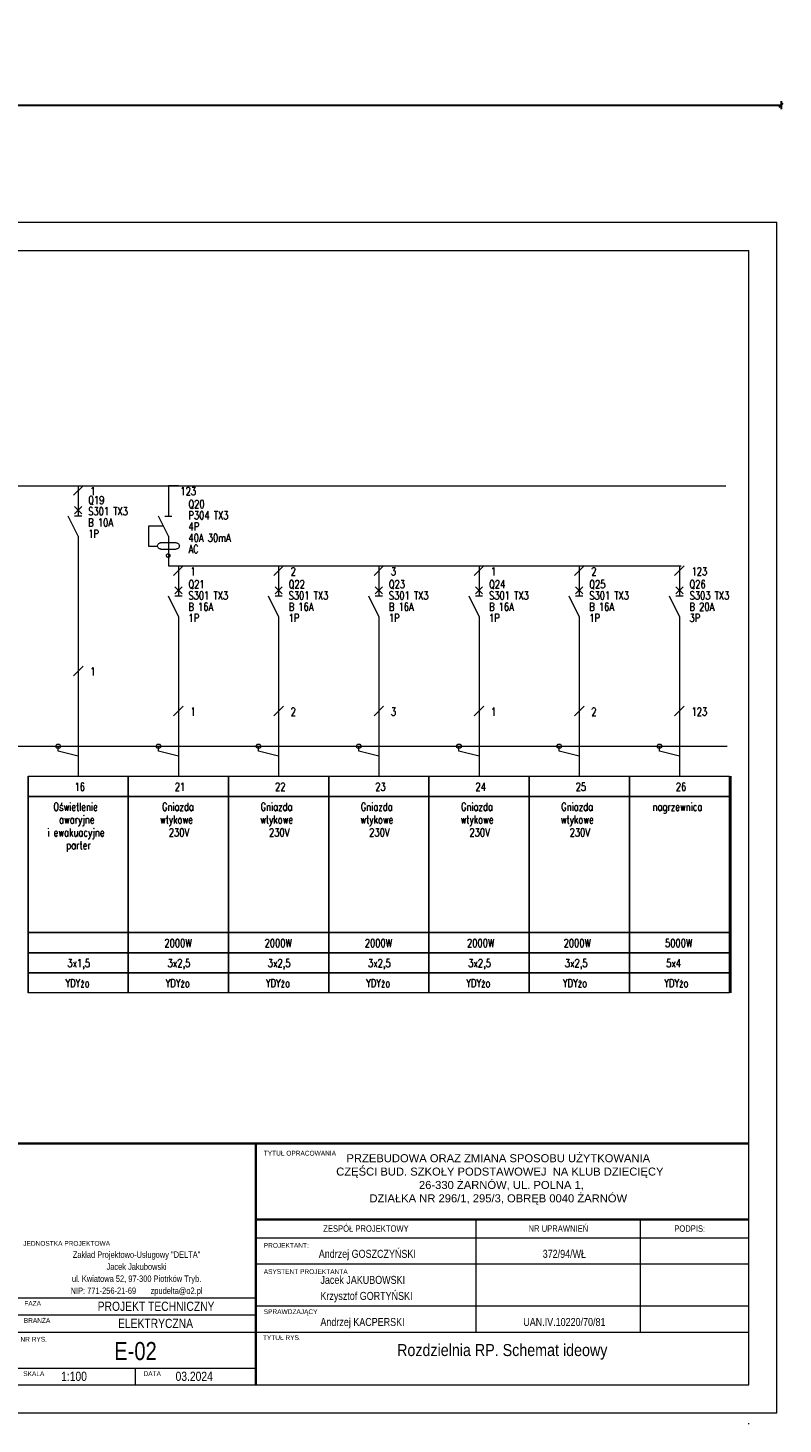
# Model space of a CAD drawing. Header units: millimetres. Extents: x 72202 to 304796, y 21658 to 519946.
# Tile 132 of 139: x 209280 to 211164, y 230971 to 234454. Entities that reach past the tile are written whole.
import ezdxf
from ezdxf.enums import TextEntityAlignment as Align

# ---------------------------------------------------------------- set-up
doc = ezdxf.new("R2010")
doc.units = ezdxf.units.MM
doc.layers.get('0').update_dxf_attribs({"color": 253})
doc.layers.get('Defpoints').update_dxf_attribs({"color": 253})
for name, color, linetype, lineweight in [('E zasilanie', 6, 'Continuous', 30), ('LINIA CIENKA', 7, 'Continuous', 13), ('OPISY', 253, 'Continuous', 9), ('Tabelka linia cienka', 7, 'Continuous', 18), ('Tabelka linia gruba', 7, 'Continuous', 35), ('Tabelka tekst 2.5', 7, 'Continuous', 18), ('Tabelka tekst 3.5', 7, 'Continuous', 25), ('Tabelka tekst 5.0', 7, 'Continuous', 35), ('Tekst 3.5', 7, 'Continuous', 25)]:
    doc.layers.add(name, color=color, linetype=linetype, lineweight=lineweight)
doc.styles.add('2.5', font='romans.shx', dxfattribs={"width": 0.76, "height": 2.5})
doc.styles.add('ROMANS', font='arial.ttf', dxfattribs={"width": 0.85})
doc.styles.add('simplex', font='arial.ttf')
doc.styles.get("Standard").update_dxf_attribs({"font": 'ARIALN.TTF', "width": 0.75})
doc.dimstyles.new('sebek100', dxfattribs={"dimtxt": 17, "dimasz": 10, "dimexe": 10, "dimexo": 20, "dimgap": 4, "dimtad": 1, "dimrnd": 0.5, "dimtxsty": 'Standard', "dimblk": 'OBLIQUE', "dimcen": 8, "dimclre": 1, "dimazin": 0, "dimtm": 1e-09, "dimtfac": 1, "dimtix": 1, "dimtmove": 1, "dimatfit": 3, "dimldrblk": 'zas', "dimfxl": 10, "dimfxlon": 1, "dimtolj": 2, "dimlwd": -1, "dimlwe": -1, "dimarcsym": 0})

# ---------------------------------------------------------------- blocks, each defined once
blk = doc.blocks.new('_Oblique')
at = {"color": 0, "linetype": 'ByBlock', "lineweight": -2}
blk.add_line((-0.5, -0.5), (0.5, 0.5), dxfattribs=at)
blk = doc.blocks.new('*D852')
at = {"layer": 'Defpoints', "color": 0, "lineweight": -3, "ltscale": 4, "transparency": 16777216}
for p in [(206958.7, 234453.6), (211158.7, 234453.6), (211158.7, 234260.9)]:
    blk.add_point(p, dxfattribs=at)
at = {"layer": 'E zasilanie', "ltscale": 4, "transparency": 16777216}
for p, q in [((206958.7, 234270.9), (206958.7, 234250.9)), ((211158.7, 234270.9), (211158.7, 234250.9))]:
    blk.add_line(p, q, dxfattribs=at)
at = {"layer": 'E zasilanie', "color": 0, "ltscale": 4, "transparency": 16777216}
blk.add_line((206958.7, 234260.9), (211158.7, 234260.9), dxfattribs=at)
at = {"layer": 'E zasilanie', "color": 0, "ltscale": 4, "transparency": 16777216, "xscale": 10, "yscale": 10, "zscale": 10, "rotation": 180}
blk.add_blockref('_Oblique', (206958.7, 234260.9), dxfattribs=at)
at = {"layer": 'E zasilanie', "color": 0, "ltscale": 4, "transparency": 16777216, "xscale": 10, "yscale": 10, "zscale": 10}
blk.add_blockref('_Oblique', (211158.7, 234260.9), dxfattribs=at)
at = {"layer": 'E zasilanie', "color": 0, "lineweight": -3, "ltscale": 4, "transparency": 16777216, "insert": (209058.7, 234275.2), "char_height": 20, "attachment_point": 5, "bg_fill": 3, "box_fill_scale": 1.1, "bg_fill_color": 256, "bg_fill_true_color": 13158600, "bg_fill_transparency": 0}
blk.add_mtext('\\A2;4200', dxfattribs=at)
blk = doc.blocks.new('zas')

msp = doc.modelspace()

# ---------------------------------------------------------------- linework, layer by layer
at = {"layer": 'LINIA CIENKA'}
for points in [[(208401.529, 233311.757), (211021.089, 233311.757)], [(209393.177, 233287.757), (209417.177, 233311.757)], [(209405.177, 233311.757), (209405.177, 233286.757)], [(209655.177, 233311.757), (209630.177, 233311.757)], [(209630.177, 233311.757), (209630.177, 233286.757)], [(209655.177, 233311.757), (209780.177, 233311.757)], [(209655.177, 233311.757), (209780.177, 233311.757)], [(209655.177, 233311.757), (209780.177, 233311.757)], [(209655.177, 233311.757), (209780.177, 233311.757)], [(209655.177, 233311.757), (209780.177, 233311.757)], [(209655.177, 233311.757), (209780.177, 233311.757)], [(209655.177, 233311.757), (209780.177, 233311.757)], [(209405.177, 233285.757), (209405.177, 233235.757)], [(209630.177, 233285.757), (209630.177, 233235.757)], [(209396.177, 233241.757), (209414.177, 233259.757)], [(209414.177, 233241.757), (209396.177, 233259.757)], [(209405.177, 233185.757), (209380.177, 233235.757)], [(209414.177, 233235.757), (209396.177, 233235.757)], [(209580.177, 233210.757), (209580.177, 233160.757)], [(209617.177, 233210.757), (209580.177, 233210.757)], [(209630.177, 233185.757), (209605.177, 233235.757)], [(209621.177, 233235.757), (209639.177, 233235.757)], [(209405.177, 233185.757), (209405.177, 233135.757)], [(209610.555, 233153.932), (209609.109, 233154.076), (209607.718, 233154.501), (209606.437, 233155.192), (209605.314, 233156.122), (209604.392, 233157.255), (209603.707, 233158.548), (209603.285, 233159.951), (209603.143, 233161.409), (209603.285, 233162.868), (209603.707, 233164.271), (209604.392, 233165.563), (209605.314, 233166.696), (209606.437, 233167.626), (209607.718, 233168.317), (209609.109, 233168.743), (209610.555, 233168.886)], [(209649.177, 233168.757), (209610.177, 233168.757)], [(209630.177, 233185.757), (209630.177, 233135.757)], [(209650.083, 233168.886), (209651.529, 233168.743), (209652.92, 233168.317), (209654.201, 233167.626), (209655.324, 233166.696), (209656.246, 233165.563), (209656.931, 233164.271), (209657.353, 233162.868), (209657.495, 233161.409), (209657.353, 233159.951), (209656.931, 233158.548), (209656.246, 233157.255), (209655.324, 233156.122), (209654.201, 233155.192), (209652.92, 233154.501), (209651.529, 233154.076), (209650.083, 233153.932)], [(209405.177, 233136.757), (209405.177, 233111.757)], [(209580.177, 233160.757), (209602.177, 233160.757)], [(209610.177, 233153.757), (209649.177, 233153.757)], [(209630.177, 233136.757), (209630.177, 233111.757)], [(209630.177, 233136.757), (209630.177, 233111.757)], [(209630.177, 233136.757), (209630.177, 233111.757)], [(209630.177, 233136.757), (209630.177, 233111.757)], [(209630.177, 233136.757), (209630.177, 233111.757)], [(209630.177, 233136.757), (209630.177, 233111.757)], [(209405.177, 233111.757), (209405.177, 232586.757)], [(209630.177, 233111.757), (209655.177, 233111.757)], [(209630.177, 233111.757), (209780.177, 233111.757)], [(209630.177, 233111.757), (209780.177, 233111.757)], [(209630.177, 233111.757), (209780.177, 233111.757)], [(209630.177, 233111.757), (209780.177, 233111.757)], [(209630.177, 233111.757), (209780.177, 233111.757)], [(209643.177, 233087.757), (209667.177, 233111.757)], [(209655.177, 233111.757), (209655.177, 233086.757)], [(209780.177, 233111.757), (209905.177, 233111.757)], [(209780.177, 233111.757), (210155.177, 233111.757)], [(209780.177, 233111.757), (210405.177, 233111.757)], [(209780.177, 233111.757), (210655.177, 233111.757)], [(209780.177, 233111.757), (210909.153, 233111.757)], [(209893.177, 233087.757), (209917.177, 233111.757)], [(209905.177, 233111.757), (209905.177, 233086.757)], [(210143.177, 233087.757), (210167.177, 233111.757)], [(210155.177, 233111.757), (210155.177, 233086.757)], [(210393.177, 233087.757), (210417.177, 233111.757)], [(210405.177, 233111.757), (210405.177, 233086.757)], [(210643.177, 233087.757), (210667.177, 233111.757)], [(210655.177, 233111.757), (210655.177, 233086.757)], [(210893.177, 233087.757), (210917.177, 233111.757)], [(210905.177, 233111.757), (210905.177, 233086.757)], [(209655.177, 233085.757), (209655.177, 233035.757)], [(209905.177, 233085.757), (209905.177, 233035.757)], [(210155.177, 233085.757), (210155.177, 233035.757)], [(210405.177, 233085.757), (210405.177, 233035.757)], [(210655.177, 233085.757), (210655.177, 233035.757)], [(210905.177, 233085.757), (210905.177, 233035.757)], [(209655.177, 232985.757), (209630.177, 233035.757)], [(209646.177, 233041.757), (209664.177, 233059.757)], [(209664.177, 233041.757), (209646.177, 233059.757)], [(209664.177, 233035.757), (209646.177, 233035.757)], [(209905.177, 232985.757), (209880.177, 233035.757)], [(209896.177, 233041.757), (209914.177, 233059.757)], [(209914.177, 233041.757), (209896.177, 233059.757)], [(209914.177, 233035.757), (209896.177, 233035.757)], [(210155.177, 232985.757), (210130.177, 233035.757)], [(210146.177, 233041.757), (210164.177, 233059.757)], [(210164.177, 233041.757), (210146.177, 233059.757)], [(210164.177, 233035.757), (210146.177, 233035.757)], [(210405.177, 232985.757), (210380.177, 233035.757)], [(210396.177, 233041.757), (210414.177, 233059.757)], [(210414.177, 233041.757), (210396.177, 233059.757)], [(210414.177, 233035.757), (210396.177, 233035.757)], [(210655.177, 232985.757), (210630.177, 233035.757)], [(210646.177, 233041.757), (210664.177, 233059.757)], [(210664.177, 233041.757), (210646.177, 233059.757)], [(210664.177, 233035.757), (210646.177, 233035.757)], [(210905.177, 232985.757), (210880.177, 233035.757)], [(210896.177, 233041.757), (210914.177, 233059.757)], [(210914.177, 233041.757), (210896.177, 233059.757)], [(210914.177, 233035.757), (210896.177, 233035.757)], [(209655.177, 232985.757), (209655.177, 232935.757)], [(209905.177, 232985.757), (209905.177, 232935.757)], [(210155.177, 232985.757), (210155.177, 232935.757)], [(210405.177, 232985.757), (210405.177, 232935.757)], [(210655.177, 232985.757), (210655.177, 232935.757)], [(210905.177, 232985.757), (210905.177, 232935.757)], [(209655.177, 232936.757), (209655.177, 232911.757)], [(209905.177, 232936.757), (209905.177, 232911.757)], [(210155.177, 232936.757), (210155.177, 232911.757)], [(210405.177, 232936.757), (210405.177, 232911.757)], [(210655.177, 232936.757), (210655.177, 232911.757)], [(210905.177, 232936.757), (210905.177, 232911.757)], [(209655.177, 232911.757), (209655.177, 232586.757)], [(209905.177, 232911.757), (209905.177, 232586.757)], [(210155.177, 232911.757), (210155.177, 232586.757)], [(210405.177, 232911.757), (210405.177, 232586.757)], [(210655.177, 232911.757), (210655.177, 232586.757)], [(210905.177, 232911.757), (210905.177, 232586.757)], [(209393.177, 232837.757), (209417.177, 232861.757)], [(209643.177, 232737.757), (209667.177, 232761.757)], [(209893.177, 232737.757), (209917.177, 232761.757)], [(210143.177, 232737.757), (210167.177, 232761.757)], [(210393.177, 232737.757), (210417.177, 232761.757)], [(210643.177, 232737.757), (210667.177, 232761.757)], [(210893.177, 232737.757), (210917.177, 232761.757)], [(207354.313, 232661.757), (209354.313, 232661.757)], [(208151.529, 232661.757), (210676.529, 232661.757)], [(209355.177, 232649.757), (209355.177, 232661.757)], [(209405.177, 232636.757), (209355.177, 232649.757)], [(209605.177, 232649.757), (209605.177, 232661.757)], [(209655.177, 232636.757), (209605.177, 232649.757)], [(209855.177, 232649.757), (209855.177, 232661.757)], [(209905.177, 232636.757), (209855.177, 232649.757)], [(209930.177, 232661.757), (211023.925, 232661.757)], [(210105.177, 232649.757), (210105.177, 232661.757)], [(210155.177, 232636.757), (210105.177, 232649.757)], [(210355.177, 232649.757), (210355.177, 232661.757)], [(210405.177, 232636.757), (210355.177, 232649.757)], [(210605.177, 232649.757), (210605.177, 232661.757)], [(210655.177, 232636.757), (210605.177, 232649.757)], [(210855.177, 232649.757), (210855.177, 232661.757)], [(210905.177, 232636.757), (210855.177, 232649.757)], [(209280.177, 232586.757), (209530.177, 232586.757)], [(209280.177, 232586.757), (209280.177, 232536.757)], [(209280.177, 232586.757), (209530.177, 232586.757)], [(209280.177, 232536.757), (209280.177, 232586.757)], [(209280.177, 232586.757), (209280.177, 232536.757)], [(209280.177, 232536.757), (209280.177, 232586.757)], [(209530.177, 232586.757), (209530.177, 232536.757)], [(209530.177, 232586.757), (209780.177, 232586.757)], [(209530.177, 232586.757), (209530.177, 232536.757)], [(209530.177, 232586.757), (209780.177, 232586.757)], [(209530.177, 232536.757), (209530.177, 232586.757)], [(209780.177, 232586.757), (210030.177, 232586.757)], [(209780.177, 232586.757), (209780.177, 232536.757)], [(209780.177, 232586.757), (210030.177, 232586.757)], [(209780.177, 232536.757), (209780.177, 232586.757)], [(210030.177, 232586.757), (210280.177, 232586.757)], [(210030.177, 232586.757), (210030.177, 232536.757)], [(210030.177, 232586.757), (210280.177, 232586.757)], [(210030.177, 232536.757), (210030.177, 232586.757)], [(210280.177, 232586.757), (210530.177, 232586.757)], [(210280.177, 232586.757), (210280.177, 232536.757)], [(210280.177, 232586.757), (210530.177, 232586.757)], [(210280.177, 232536.757), (210280.177, 232586.757)], [(210530.177, 232586.757), (210780.177, 232586.757)], [(210530.177, 232586.757), (210530.177, 232536.757)], [(210530.177, 232586.757), (210780.177, 232586.757)], [(210530.177, 232536.757), (210530.177, 232586.757)], [(210780.177, 232586.757), (211030.177, 232586.757)], [(210780.177, 232586.757), (210780.177, 232536.757)], [(210780.177, 232586.757), (211030.177, 232586.757)], [(210780.177, 232536.757), (210780.177, 232586.757)], [(211030.177, 232586.757), (211030.177, 232536.757)], [(211030.177, 232536.757), (211030.177, 232586.757)], [(211033.257, 232586.757), (211033.257, 232536.757)], [(211033.257, 232586.757), (211033.257, 232536.757)], [(211033.257, 232536.757), (211033.257, 232586.757)], [(211033.257, 232586.757), (211033.257, 232536.757)], [(211033.257, 232536.757), (211033.257, 232586.757)], [(211033.257, 232586.757), (211033.257, 232536.757)], [(211033.257, 232536.757), (211033.257, 232586.757)], [(209530.177, 232536.757), (209280.177, 232536.757)], [(209280.177, 232536.757), (209280.177, 232196.757)], [(209280.177, 232536.757), (209530.177, 232536.757)], [(209280.177, 232196.757), (209280.177, 232536.757)], [(209280.177, 232536.757), (209280.177, 232196.757)], [(209280.177, 232196.757), (209280.177, 232536.757)], [(209530.177, 232536.757), (209530.177, 232196.757)], [(209780.177, 232536.757), (209530.177, 232536.757)], [(209530.177, 232536.757), (209530.177, 232196.757)], [(209530.177, 232536.757), (209780.177, 232536.757)], [(209530.177, 232196.757), (209530.177, 232536.757)], [(210030.177, 232536.757), (209780.177, 232536.757)], [(209780.177, 232536.757), (209780.177, 232196.757)], [(209780.177, 232536.757), (210030.177, 232536.757)], [(209780.177, 232196.757), (209780.177, 232536.757)], [(210280.177, 232536.757), (210030.177, 232536.757)], [(210030.177, 232536.757), (210030.177, 232196.757)], [(210030.177, 232536.757), (210280.177, 232536.757)], [(210030.177, 232196.757), (210030.177, 232536.757)], [(210530.177, 232536.757), (210280.177, 232536.757)], [(210280.177, 232536.757), (210280.177, 232196.757)], [(210280.177, 232536.757), (210530.177, 232536.757)], [(210280.177, 232196.757), (210280.177, 232536.757)], [(210780.177, 232536.757), (210530.177, 232536.757)], [(210530.177, 232536.757), (210530.177, 232196.757)], [(210530.177, 232536.757), (210780.177, 232536.757)], [(210530.177, 232196.757), (210530.177, 232536.757)], [(211030.177, 232536.757), (210780.177, 232536.757)], [(210780.177, 232536.757), (210780.177, 232196.757)], [(210780.177, 232536.757), (211030.177, 232536.757)], [(210780.177, 232196.757), (210780.177, 232536.757)], [(211030.177, 232536.757), (211030.177, 232196.757)], [(211030.177, 232196.757), (211030.177, 232536.757)], [(211033.257, 232536.757), (211033.257, 232196.757)], [(211033.257, 232536.757), (211033.257, 232196.757)], [(211033.257, 232196.757), (211033.257, 232536.757)], [(211033.257, 232536.757), (211033.257, 232196.757)], [(211033.257, 232196.757), (211033.257, 232536.757)], [(211033.257, 232536.757), (211033.257, 232196.757)], [(211033.257, 232196.757), (211033.257, 232536.757)], [(209530.177, 232196.757), (209280.177, 232196.757)], [(209280.177, 232196.757), (209280.177, 232146.757)], [(209280.177, 232196.757), (209530.177, 232196.757)], [(209280.177, 232146.757), (209280.177, 232196.757)], [(209280.177, 232196.757), (209280.177, 232146.757)], [(209280.177, 232146.757), (209280.177, 232196.757)], [(209530.177, 232196.757), (209530.177, 232146.757)], [(209780.177, 232196.757), (209530.177, 232196.757)], [(209530.177, 232196.757), (209530.177, 232146.757)], [(209530.177, 232196.757), (209780.177, 232196.757)], [(209530.177, 232146.757), (209530.177, 232196.757)], [(210030.177, 232196.757), (209780.177, 232196.757)], [(209780.177, 232196.757), (209780.177, 232146.757)], [(209780.177, 232196.757), (210030.177, 232196.757)], [(209780.177, 232146.757), (209780.177, 232196.757)], [(210280.177, 232196.757), (210030.177, 232196.757)], [(210030.177, 232196.757), (210030.177, 232146.757)], [(210030.177, 232196.757), (210280.177, 232196.757)], [(210030.177, 232146.757), (210030.177, 232196.757)], [(210530.177, 232196.757), (210280.177, 232196.757)], [(210280.177, 232196.757), (210280.177, 232146.757)], [(210280.177, 232196.757), (210530.177, 232196.757)], [(210280.177, 232146.757), (210280.177, 232196.757)], [(210780.177, 232196.757), (210530.177, 232196.757)], [(210530.177, 232196.757), (210530.177, 232146.757)], [(210530.177, 232196.757), (210780.177, 232196.757)], [(210530.177, 232146.757), (210530.177, 232196.757)], [(211030.177, 232196.757), (210780.177, 232196.757)], [(210780.177, 232196.757), (210780.177, 232146.757)], [(210780.177, 232196.757), (211030.177, 232196.757)], [(210780.177, 232146.757), (210780.177, 232196.757)], [(211030.177, 232196.757), (211030.177, 232146.757)], [(211030.177, 232146.757), (211030.177, 232196.757)], [(211033.257, 232196.757), (211033.257, 232146.757)], [(211033.257, 232196.757), (211033.257, 232146.757)], [(211033.257, 232146.757), (211033.257, 232196.757)], [(211033.257, 232196.757), (211033.257, 232146.757)], [(211033.257, 232146.757), (211033.257, 232196.757)], [(211033.257, 232196.757), (211033.257, 232146.757)], [(211033.257, 232146.757), (211033.257, 232196.757)], [(209530.177, 232146.757), (209280.177, 232146.757)], [(209280.177, 232146.757), (209280.177, 232096.757)], [(209280.177, 232146.757), (209530.177, 232146.757)], [(209280.177, 232096.757), (209280.177, 232146.757)], [(209280.177, 232146.757), (209280.177, 232096.757)], [(209280.177, 232096.757), (209280.177, 232146.757)], [(209530.177, 232146.757), (209530.177, 232096.757)], [(209780.177, 232146.757), (209530.177, 232146.757)], [(209530.177, 232146.757), (209530.177, 232096.757)], [(209530.177, 232146.757), (209780.177, 232146.757)], [(209530.177, 232096.757), (209530.177, 232146.757)], [(210030.177, 232146.757), (209780.177, 232146.757)], [(209780.177, 232146.757), (209780.177, 232096.757)], [(209780.177, 232146.757), (210030.177, 232146.757)], [(209780.177, 232096.757), (209780.177, 232146.757)], [(210280.177, 232146.757), (210030.177, 232146.757)], [(210030.177, 232146.757), (210030.177, 232096.757)], [(210030.177, 232146.757), (210280.177, 232146.757)], [(210030.177, 232096.757), (210030.177, 232146.757)], [(210530.177, 232146.757), (210280.177, 232146.757)], [(210280.177, 232146.757), (210280.177, 232096.757)], [(210280.177, 232146.757), (210530.177, 232146.757)], [(210280.177, 232096.757), (210280.177, 232146.757)], [(210780.177, 232146.757), (210530.177, 232146.757)], [(210530.177, 232146.757), (210530.177, 232096.757)], [(210530.177, 232146.757), (210780.177, 232146.757)], [(210530.177, 232096.757), (210530.177, 232146.757)], [(211030.177, 232146.757), (210780.177, 232146.757)], [(210780.177, 232146.757), (210780.177, 232096.757)], [(210780.177, 232146.757), (211030.177, 232146.757)], [(210780.177, 232096.757), (210780.177, 232146.757)], [(211030.177, 232146.757), (211030.177, 232096.757)], [(211030.177, 232096.757), (211030.177, 232146.757)], [(211033.257, 232146.757), (211033.257, 232096.757)], [(211033.257, 232146.757), (211033.257, 232096.757)], [(211033.257, 232096.757), (211033.257, 232146.757)], [(211033.257, 232146.757), (211033.257, 232096.757)], [(211033.257, 232096.757), (211033.257, 232146.757)], [(211033.257, 232146.757), (211033.257, 232096.757)], [(211033.257, 232096.757), (211033.257, 232146.757)], [(209530.177, 232096.757), (209280.177, 232096.757)], [(209280.177, 232096.757), (209280.177, 232046.757)], [(209280.177, 232096.757), (209530.177, 232096.757)], [(209280.177, 232046.757), (209280.177, 232096.757)], [(209280.177, 232096.757), (209280.177, 232046.757)], [(209280.177, 232046.757), (209280.177, 232096.757)], [(209530.177, 232096.757), (209530.177, 232046.757)], [(209780.177, 232096.757), (209530.177, 232096.757)], [(209530.177, 232096.757), (209530.177, 232046.757)], [(209530.177, 232096.757), (209780.177, 232096.757)], [(209530.177, 232046.757), (209530.177, 232096.757)], [(210030.177, 232096.757), (209780.177, 232096.757)], [(209780.177, 232096.757), (209780.177, 232046.757)], [(209780.177, 232096.757), (210030.177, 232096.757)], [(209780.177, 232046.757), (209780.177, 232096.757)], [(210280.177, 232096.757), (210030.177, 232096.757)], [(210030.177, 232096.757), (210030.177, 232046.757)], [(210030.177, 232096.757), (210280.177, 232096.757)], [(210030.177, 232046.757), (210030.177, 232096.757)], [(210530.177, 232096.757), (210280.177, 232096.757)], [(210280.177, 232096.757), (210280.177, 232046.757)], [(210280.177, 232096.757), (210530.177, 232096.757)], [(210280.177, 232046.757), (210280.177, 232096.757)], [(210780.177, 232096.757), (210530.177, 232096.757)], [(210530.177, 232096.757), (210530.177, 232046.757)], [(210530.177, 232096.757), (210780.177, 232096.757)], [(210530.177, 232046.757), (210530.177, 232096.757)], [(211030.177, 232096.757), (210780.177, 232096.757)], [(210780.177, 232096.757), (210780.177, 232046.757)], [(210780.177, 232096.757), (211030.177, 232096.757)], [(210780.177, 232046.757), (210780.177, 232096.757)], [(211030.177, 232096.757), (211030.177, 232046.757)], [(211030.177, 232046.757), (211030.177, 232096.757)], [(211033.257, 232096.757), (211033.257, 232046.757)], [(211033.257, 232096.757), (211033.257, 232046.757)], [(211033.257, 232046.757), (211033.257, 232096.757)], [(211033.257, 232096.757), (211033.257, 232046.757)], [(211033.257, 232046.757), (211033.257, 232096.757)], [(211033.257, 232096.757), (211033.257, 232046.757)], [(211033.257, 232046.757), (211033.257, 232096.757)], [(209530.177, 232046.757), (209280.177, 232046.757)], [(209780.177, 232046.757), (209530.177, 232046.757)], [(210030.177, 232046.757), (209780.177, 232046.757)], [(210280.177, 232046.757), (210030.177, 232046.757)], [(210530.177, 232046.757), (210280.177, 232046.757)], [(210780.177, 232046.757), (210530.177, 232046.757)], [(211030.177, 232046.757), (210780.177, 232046.757)]]:
    msp.add_lwpolyline(points, dxfattribs=at)
for points in [[(209634.177, 233137.257), (209634.09, 233136.379), (209633.834, 233135.535), (209633.419, 233134.757), (209632.859, 233134.075), (209632.177, 233133.516), (209631.399, 233133.1), (209630.555, 233132.844), (209629.677, 233132.757), (209628.799, 233132.844), (209627.955, 233133.1), (209627.177, 233133.516), (209626.495, 233134.075), (209625.935, 233134.757), (209625.519, 233135.535), (209625.263, 233136.379), (209625.177, 233137.257), (209625.263, 233138.135), (209625.519, 233138.979), (209625.935, 233139.757), (209626.495, 233140.439), (209627.177, 233140.999), (209627.955, 233141.415), (209628.799, 233141.671), (209629.677, 233141.757), (209630.555, 233141.671), (209631.399, 233141.415), (209632.177, 233140.999), (209632.859, 233140.439), (209633.419, 233139.757), (209633.834, 233138.979), (209634.09, 233138.135), (209634.177, 233137.257)], [(209360.177, 232661.757), (209360.177, 232658.757), (209358.177, 232656.757), (209355.177, 232656.757), (209352.177, 232656.757), (209350.177, 232658.757), (209350.177, 232661.757), (209350.177, 232663.757), (209352.177, 232666.757), (209355.177, 232666.757), (209358.177, 232666.757), (209360.177, 232663.757), (209360.177, 232661.757)], [(209610.177, 232661.757), (209610.177, 232658.757), (209608.177, 232656.757), (209605.177, 232656.757), (209602.177, 232656.757), (209600.177, 232658.757), (209600.177, 232661.757), (209600.177, 232663.757), (209602.177, 232666.757), (209605.177, 232666.757), (209608.177, 232666.757), (209610.177, 232663.757), (209610.177, 232661.757)], [(209860.177, 232661.757), (209860.177, 232658.757), (209858.177, 232656.757), (209855.177, 232656.757), (209852.177, 232656.757), (209850.177, 232658.757), (209850.177, 232661.757), (209850.177, 232663.757), (209852.177, 232666.757), (209855.177, 232666.757), (209858.177, 232666.757), (209860.177, 232663.757), (209860.177, 232661.757)], [(210110.177, 232661.757), (210110.177, 232658.757), (210108.177, 232656.757), (210105.177, 232656.757), (210102.177, 232656.757), (210100.177, 232658.757), (210100.177, 232661.757), (210100.177, 232663.757), (210102.177, 232666.757), (210105.177, 232666.757), (210108.177, 232666.757), (210110.177, 232663.757), (210110.177, 232661.757)], [(210360.177, 232661.757), (210360.177, 232658.757), (210358.177, 232656.757), (210355.177, 232656.757), (210352.177, 232656.757), (210350.177, 232658.757), (210350.177, 232661.757), (210350.177, 232663.757), (210352.177, 232666.757), (210355.177, 232666.757), (210358.177, 232666.757), (210360.177, 232663.757), (210360.177, 232661.757)], [(210610.177, 232661.757), (210610.177, 232658.757), (210608.177, 232656.757), (210605.177, 232656.757), (210602.177, 232656.757), (210600.177, 232658.757), (210600.177, 232661.757), (210600.177, 232663.757), (210602.177, 232666.757), (210605.177, 232666.757), (210608.177, 232666.757), (210610.177, 232663.757), (210610.177, 232661.757)], [(210860.177, 232661.757), (210860.177, 232658.757), (210858.177, 232656.757), (210855.177, 232656.757), (210852.177, 232656.757), (210850.177, 232658.757), (210850.177, 232661.757), (210850.177, 232663.757), (210852.177, 232666.757), (210855.177, 232666.757), (210858.177, 232666.757), (210860.177, 232663.757), (210860.177, 232661.757)]]:
    msp.add_lwpolyline(points, close=True, dxfattribs=at)
at = {"layer": 'OPISY', "color": 0}
for p, q in [((206946.776, 233968.727), (211148.108, 233968.727)), ((211148.108, 230998.727), (211148.108, 233968.727)), ((207058.47, 233898.727), (211078.108, 233898.727)), ((211078.108, 231068.727), (211078.108, 233898.727)), ((207058.47, 231068.727), (211078.108, 231068.727)), ((206946.776, 230998.727), (211148.108, 230998.727))]:
    msp.add_line(p, q, dxfattribs=at)
at = {"layer": 'OPISY'}
msp.add_line((211078.108, 230970.904), (211078.108, 230972.763), dxfattribs=at)
at = {"layer": 'Tabelka linia cienka'}
for p, q in [((210398.108, 231200.587), (210398.108, 231481.587)), ((210808.108, 231200.587), (210808.108, 231481.587)), ((209848.108, 231435.587), (211078.108, 231435.587)), ((209848.108, 231370.587), (211078.108, 231370.587)), ((209250.791, 231285.953), (209850.791, 231285.953)), ((209848.108, 231265.587), (211078.108, 231265.587)), ((209249.45, 231243.27), (209849.45, 231243.27)), ((209248.108, 231200.587), (209848.108, 231200.587)), ((209848.108, 231200.587), (211078.108, 231200.587)), ((209248.108, 231110.587), (209848.108, 231110.587)), ((209548.108, 231070.587), (209548.108, 231110.587))]:
    msp.add_line(p, q, dxfattribs=at)
at = {"layer": 'Tabelka linia gruba'}
for p, q in [((209248.108, 231670.587), (211078.108, 231670.587)), ((209848.108, 231070.587), (209848.108, 231670.587)), ((209848.108, 231481.587), (211078.108, 231481.587))]:
    msp.add_line(p, q, dxfattribs=at)

# ---------------------------------------------------------------- texts
at = {"layer": 'LINIA CIENKA', "style": '2.5', "width": 0.76}
for s, p in [('1', (209435.177, 233288.007)), ('123', (209660.177, 233288.007)), ('Q19', (209430.177, 233265.757)), ('Q20', (209680.177, 233255.757)), ('S301 TX3', (209430.177, 233237.757)), ('P304 TX3', (209680.177, 233227.757)), ('1P', (209430.177, 233181.757)), ('B 10A', (209430.177, 233209.757)), ('4P', (209680.177, 233199.757)), ('40A 30mA', (209680.177, 233171.757)), ('AC', (209680.177, 233143.757)), ('1', (209685.177, 233088.007)), ('2', (209935.177, 233088.007)), ('3', (210185.177, 233088.007)), ('1', (210435.177, 233088.007)), ('2', (210685.177, 233088.007)), ('123', (210935.177, 233088.007)), ('Q21', (209680.177, 233055.757)), ('Q22', (209930.177, 233055.757)), ('Q23', (210180.177, 233055.757)), ('Q24', (210430.177, 233055.757)), ('Q25', (210680.177, 233055.757)), ('Q26', (210930.177, 233055.757)), ('S301 TX3', (209680.177, 233027.757)), ('S301 TX3', (209930.177, 233027.757)), ('S301 TX3', (210180.177, 233027.757)), ('S301 TX3', (210430.177, 233027.757)), ('S301 TX3', (210680.177, 233027.757)), ('S303 TX3', (210930.541, 233027.757)), ('B 16A', (209680.177, 232999.757)), ('B 16A', (209930.177, 232999.757)), ('B 16A', (210180.177, 232999.757)), ('B 16A', (210430.177, 232999.757)), ('B 16A', (210680.177, 232999.757)), ('3P', (210930.177, 232971.757)), ('B 20A', (210930.177, 232999.757)), ('1P', (209680.177, 232971.757)), ('1P', (209930.177, 232971.757)), ('1P', (210180.177, 232971.757)), ('1P', (210430.177, 232971.757)), ('1P', (210680.177, 232971.757)), ('1', (209435.177, 232838.007)), ('1', (209685.177, 232738.007)), ('2', (209935.177, 232738.007)), ('3', (210185.177, 232738.007)), ('1', (210435.177, 232738.007)), ('2', (210685.177, 232738.007)), ('123', (210935.177, 232738.007)), ('16', (209396.177, 232550.757)), ('21', (209646.177, 232550.757)), ('22', (209896.177, 232550.757)), ('23', (210146.177, 232550.757)), ('24', (210396.177, 232550.757)), ('25', (210646.177, 232550.757)), ('26', (210896.177, 232550.757)), ('Oświetlenie', (209343.177, 232500.757)), ('Gniazda', (209614.177, 232500.757)), ('Gniazda ', (209860.177, 232500.757)), ('Gniazda ', (210110.177, 232500.757)), ('Gniazda ', (210360.177, 232500.757)), ('Gniazda ', (210610.177, 232500.757)), ('nagrzewnica', (210837.919, 232500.757)), ('awaryjne', (209357.177, 232468.757)), ('wtykowe', (209609.177, 232468.757)), ('wtykowe', (209859.177, 232468.757)), ('wtykowe', (210109.177, 232468.757)), ('wtykowe', (210359.177, 232468.757)), ('wtykowe', (210609.177, 232468.757)), ('i ewakuacyjne', (209328.177, 232436.757)), ('230V', (209631.177, 232436.757)), ('230V', (209881.177, 232436.757)), ('230V', (210131.177, 232436.757)), ('230V', (210381.177, 232436.757)), ('230V', (210631.177, 232436.757)), ('parter', (209375.177, 232404.757)), ('2000W', (209620.177, 232160.757)), ('2000W', (209870.177, 232160.757)), ('2000W', (210120.177, 232160.757)), ('2000W', (210375.197, 232160.757)), ('2000W', (210616.243, 232160.757)), ('5000W', (210869.166, 232160.757)), ('3x1,5', (209378.177, 232110.757)), ('3x2,5', (209628.177, 232110.757)), ('3x2,5', (209878.177, 232110.757)), ('3x2,5', (210128.177, 232110.757)), ('3x2,5', (210378.177, 232110.757)), ('3x2,5', (210619.223, 232110.757)), ('5x4', (210872.147, 232110.757)), ('YDYżo', (209373.177, 232060.757)), ('YDYżo', (209623.177, 232060.757)), ('YDYżo', (209873.177, 232060.757)), ('YDYżo', (210123.177, 232060.757)), ('YDYżo', (210373.177, 232060.757)), ('YDYżo', (210614.223, 232060.757)), ('YDYżo', (210867.147, 232060.757))]:
    msp.add_text(s, height=20, dxfattribs=at).set_placement(p)
at = {"layer": 'Tabelka tekst 2.5', "linetype": 'ByBlock', "ltscale": 500, "style": 'simplex'}
for s, height, width, p in [('TYTUŁ OPRACOWANIA', 12, 0.85, (209868.108, 231640.587)), ('JEDNOSTKA PROJEKTOWA', 12, 0.85, (209268.108, 231415.587)), ('PROJEKTANT:', 12, 0.85, (209868.108, 231410.587)), ('Andrzej GOSZCZYŃSKI', 20, 0.8, (210005.39, 231385.587)), ('ASYSTENT PROJEKTANTA', 12, 0.85, (209868.101, 231345.214)), ('Jacek JAKUBOWSKI', 20, 0.8, (210009.493, 231320.587)), ('Krzysztof GORTYŃSKI', 20, 0.8, (210009.493, 231280.587)), ('FAZA', 12, 0.85, (209270.791, 231265.953)), ('SPRAWDZAJĄCY', 12, 0.85, (209868.101, 231245.214)), ('BRANŻA', 12, 0.85, (209269.45, 231223.27)), ('Andrzej KACPERSKI', 20, 0.8, (210009.493, 231215.587)), ('NR RYS.', 12, 0.85, (209261.145, 231176.407)), ('TYTUŁ RYS.', 12, 0.85, (209866.081, 231180.587)), ('SKALA', 12, 0.85, (209268.108, 231090.587)), ('DATA', 12, 0.85, (209568.108, 231090.587))]:
    msp.add_text(s, height=height, dxfattribs=dict(at, width=width)).set_placement(p)
for s, height, width, p in [('ZESPÓŁ PROJEKTOWY', 16, 0.85, (210123.108, 231450.587)), ('NR UPRAWNIEŃ', 16, 0.85, (210603.108, 231450.587)), (' PODPIS:', 16, 0.85, (210928.108, 231450.587)), ('Zakład Projektowo-Usługowy "DELTA"', 16, 0.8, (209550.791, 231385.587)), ('372/94/WŁ', 20, 0.8, (210618.108, 231385.587)), ('Jacek Jakubowski', 16, 0.8, (209550.791, 231355.587)), ('ul. Kwiatowa 52, 97-300 Piotrków Tryb.', 16, 0.8, (209550.791, 231325.587)), ('NIP: 771-256-21-69       zpudelta@o2.pl', 16, 0.8, (209550.791, 231295.587)), ('UAN.IV.10220/70/81', 20, 0.8, (210618.108, 231215.587))]:
    msp.add_text(s, height=height, dxfattribs=dict(at, width=width)).set_placement(p, align=Align.CENTER)
at = {"layer": 'Tabelka tekst 3.5', "style": 'ROMANS', "width": 0.8}
for s, p in [('PROJEKT TECHNICZNY', (209599.45, 231253.27)), ('ELEKTRYCZNA', (209598.108, 231210.587))]:
    msp.add_text(s, height=23, dxfattribs=at).set_placement(p, align=Align.CENTER)
at = {"layer": 'Tabelka tekst 3.5', "insert": (210453.199, 231644.071), "char_height": 20, "width": 982.05624, "attachment_point": 2, "style": 'ROMANS'}
msp.add_mtext('\\A1;{\\W1;PRZEBUDOWA ORAZ ZMIANA SPOSOBU UŻYTKOWANIA\\P CZĘŚCI BUD. SZKOŁY PODSTAWOWEJ  NA KLUB DZIECIĘCY  \\P  26-330 ŻARNÓW, UL. POLNA 1,\\PDZIAŁKA NR 296/1, 295/3, OBRĘB 0040 ŻARNÓW}', dxfattribs=at)
at = {"layer": 'Tabelka tekst 5.0', "color": 0, "style": 'ROMANS', "width": 0.8}
msp.add_text('E-02', height=45, dxfattribs=at).set_placement((209548.108, 231130.587), align=Align.CENTER)
at = {"layer": 'Tabelka tekst 5.0', "color": 0, "insert": (210463.108, 231170.587), "char_height": 30, "width": 1230, "attachment_point": 2, "style": 'ROMANS'}
msp.add_mtext('Rozdzielnia RP. Schemat ideowy', dxfattribs=at)
at = {"layer": 'Tekst 3.5', "style": 'ROMANS', "width": 0.8}
for s, p in [('1:100', (209362.609, 231078.587)), ('03.2024', (209648.108, 231078.587))]:
    msp.add_text(s, height=23, dxfattribs=at).set_placement(p)

# ---------------------------------------------------------------- dimensions: what is measured, and where the dimension line sits
at = {"layer": 'E zasilanie', "lineweight": -3, "ltscale": 4}
dim = msp.add_linear_dim(base=(211158.685, 234260.945), p1=(206958.685, 234453.595), p2=(211158.685, 234453.595), dimstyle='sebek100', override={"dimtxt": 20, "dimrnd": 0, "dimclre": 256, "dimtfill": 1, "dimarcsym": 2}, dxfattribs=at)
dim.commit()
dim.dimension.update_dxf_attribs({"geometry": '*D852', "text_midpoint": (209058.685, 234275.156)})

doc.saveas('drawing.dxf')
